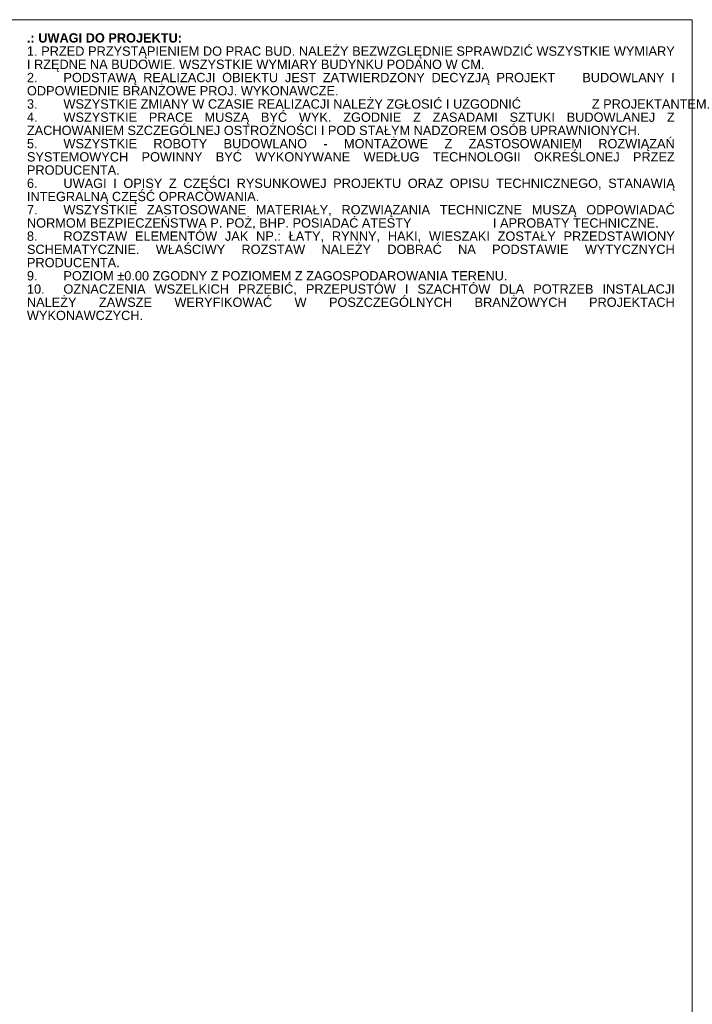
# Model space of a CAD drawing. Extents: x 180 to 4140, y 54 to 2910.
# Tile 12 of 12: x 3236 to 4140, y 1586 to 2910. Entities that reach past the tile are written whole.
import ezdxf

# ---------------------------------------------------------------- set-up
doc = ezdxf.new("R2010")
doc.units = 0
doc.header["$MEASUREMENT"] = 0
doc.layers.add('810-G Ogólne', color=7, linetype='Continuous')
doc.styles.add('STYL_AUTOMATYCZNY_1', font='arial.ttf')

msp = doc.modelspace()

# ---------------------------------------------------------------- linework, layer by layer
at = {"layer": '810-G Ogólne', "color": 7, "linetype": 'Continuous', "lineweight": 13, "ltscale": 0.1}
for p, q in [((3390, 2910), (180, 2910)), ((3390, 2910), (4140, 2910)), ((4140, 60), (4140, 2910))]:
    msp.add_line(p, q, dxfattribs=at)

# ---------------------------------------------------------------- texts
at = {"layer": '810-G Ogólne', "color": 7, "linetype": 'Continuous', "lineweight": 13, "insert": (3245.3, 2891.8), "char_height": 12.5, "width": 884.674, "attachment_point": 1, "line_spacing_factor": 0.852691, "style": 'STYL_AUTOMATYCZNY_1'}
msp.add_mtext('\\A1;{\\pqj;\\fArial|b1|i0|c238|p0;\\W1.000000;.: UWAGI DO PROJEKTU:\\P\\pqj;\\fArial|b0|i0|c238|p0;\\W1.000000;1. PRZED PRZYSTĄPIENIEM DO PRAC BUD. NALEŻY BEZWZGLĘDNIE SPRAWDZIĆ WSZYSTKIE WYMIARY I RZĘDNE NA BUDOWIE. WSZYSTKIE WYMIARY BUDYNKU PODANO W CM.\\P\\pqj;\\fArial|b0|i0|c238|p0;\\W1.000000;2. ^IPODSTAWĄ REALIZACJI OBIEKTU JEST ZATWIERDZONY DECYZJĄ PROJEKT    BUDOWLANY I ODPOWIEDNIE BRANŻOWE PROJ. WYKONAWCZE.\\P\\pqj;\\fArial|b0|i0|c238|p0;\\W1.000000;3.^IWSZYSTKIE ZMIANY W CZASIE REALIZACJI NALEŻY ZGŁOSIĆ I UZGODNIĆ                    Z PROJEKTANTEM.\\P\\pqj;\\fArial|b0|i0|c238|p0;\\W1.000000;4. ^IWSZYSTKIE PRACE MUSZĄ BYĆ WYK. ZGODNIE Z ZASADAMI SZTUKI BUDOWLANEJ Z ZACHOWANIEM SZCZEGÓLNEJ OSTROŻNOŚCI I POD STAŁYM NADZOREM OSÓB UPRAWNIONYCH.\\P\\pqj;\\fArial|b0|i0|c238|p0;\\W1.000000;5. ^IWSZYSTKIE ROBOTY BUDOWLANO - MONTAŻOWE Z ZASTOSOWANIEM ROZWIĄZAŃ SYSTEMOWYCH POWINNY BYĆ WYKONYWANE WEDŁUG TECHNOLOGII OKREŚLONEJ PRZEZ PRODUCENTA.\\P\\pqj;\\fArial|b0|i0|c238|p0;\\W1.000000;6. ^IUWAGI I OPISY Z CZĘŚCI RYSUNKOWEJ PROJEKTU ORAZ OPISU TECHNICZNEGO, STANAWIĄ INTEGRALNĄ CZĘŚĆ OPRACOWANIA.\\P\\pqj;\\fArial|b0|i0|c238|p0;\\W1.000000;7.^IWSZYSTKIE ZASTOSOWANE MATERIAŁY, ROZWIĄZANIA TECHNICZNE MUSZĄ ODPOWIADAĆ NORMOM BEZPIECZEŃSTWA P. POŻ, BHP. POSIADAĆ ATESTY                       I APROBATY TECHNICZNE.\\P\\pqj;\\fArial|b0|i0|c238|p0;\\W1.000000;8.^IROZSTAW ELEMENTÓW JAK NP.: ŁATY, RYNNY, HAKI, WIESZAKI ZOSTAŁY PRZEDSTAWIONY SCHEMATYCZNIE. WŁAŚCIWY ROZSTAW NALEŻY DOBRAĆ NA PODSTAWIE WYTYCZNYCH PRODUCENTA.\\P\\pqj;\\fArial|b0|i0|c238|p0;\\W1.000000;9. ^IPOZIOM ±0.00 ZGODNY Z POZIOMEM Z ZAGOSPODAROWANIA TERENU.\\P\\pqj;\\fArial|b0|i0|c238|p0;\\W1.000000;10.^IOZNACZENIA WSZELKICH PRZEBIĆ, PRZEPUSTÓW I SZACHTÓW DLA POTRZEB INSTALACJI NALEŻY ZAWSZE WERYFIKOWAĆ W POSZCZEGÓLNYCH BRANŻOWYCH PROJEKTACH WYKONAWCZYCH.}', dxfattribs=at)

doc.saveas('drawing.dxf')
